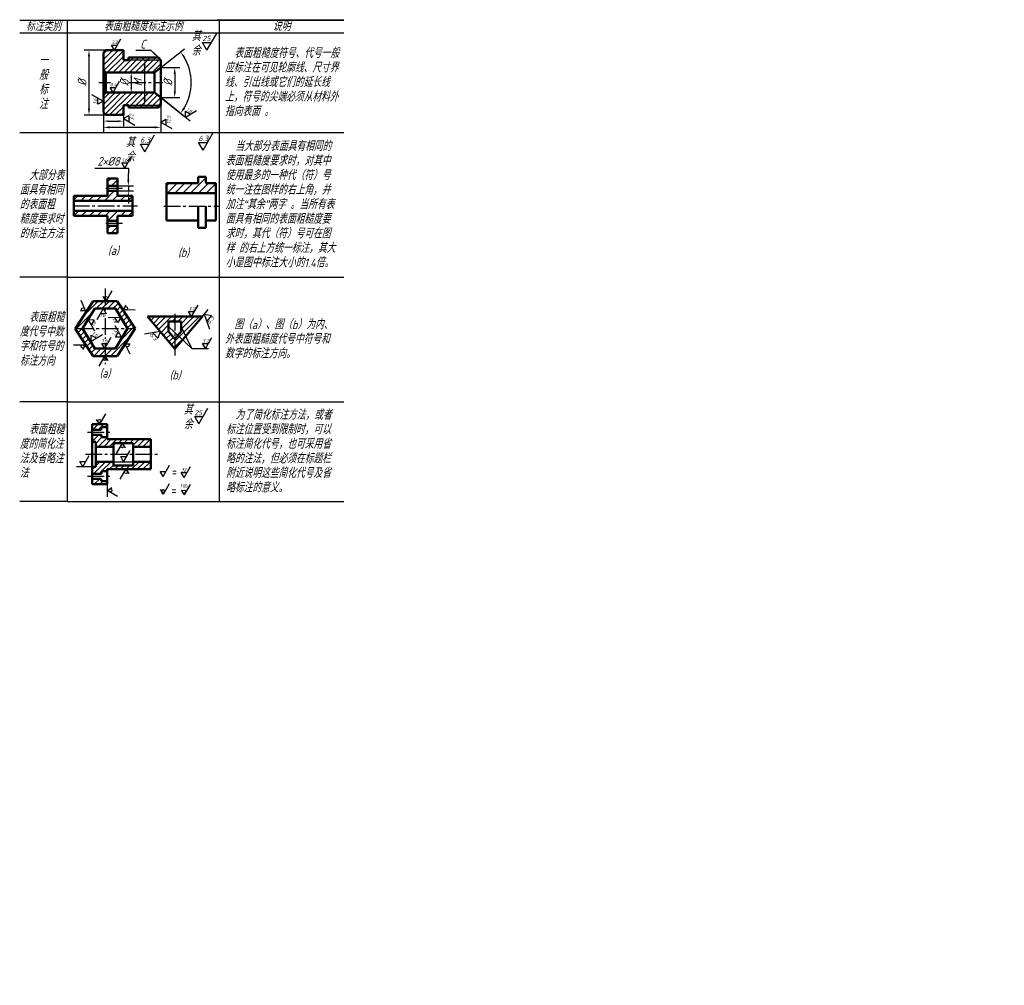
# Model space of a CAD drawing. Header units: millimetres. Extents: x 93 to 488, y -162 to 226.
import ezdxf
from ezdxf.enums import TextEntityAlignment as Align

# ---------------------------------------------------------------- set-up
doc = ezdxf.new("R2010")
doc.units = ezdxf.units.MM
doc.header["$LTSCALE"] = 0.7
doc.linetypes.add('CENTER2', pattern=[28.575, 19.05, -3.175, 3.175, -3.175])
for name, color, linetype in [('剖面线层', 7, 'Continuous'), ('尺寸层', 221, 'Continuous'), ('细实线层', 7, 'Continuous')]:
    doc.layers.add(name, color=color, linetype=linetype)
for name, color, linetype, lineweight in [('文字层', 227, 'Continuous', 20), ('点画线层', 3, 'CENTER2', 25), ('粗实线层', 1, 'Continuous', 50)]:
    doc.layers.add(name, color=color, linetype=linetype, lineweight=lineweight)
doc.styles.add('工程字体（斜）', font='gbeitc.shx', dxfattribs={"bigfont": 'gbcbig.shx'})
doc.styles.add('工程字体（直）', font='gbenor.shx', dxfattribs={"bigfont": 'gbcbig.shx'})
doc.styles.add('工程斜体', font='gbeitc.shx', dxfattribs={"bigfont": 'gbcbig.shx'})
doc.dimstyles.new('直径加引线', dxfattribs={"dimtxt": 3.5, "dimasz": 2.5, "dimexe": 2, "dimexo": 0, "dimgap": 1, "dimtad": 1, "dimtoh": 1, "dimdsep": 46, "dimtxsty": '工程字体（斜）', "dimcen": 0, "dimadec": 0, "dimazin": 0, "dimtfac": 1, "dimtmove": 1, "dimatfit": 3, "dimfxl": 0, "dimarcsym": 0})
doc.dimstyles.new('线性直径', dxfattribs={"dimtxt": 3.5, "dimasz": 2.5, "dimexe": 2, "dimexo": 0, "dimgap": 1, "dimtad": 1, "dimtxsty": '工程斜体', "dimcen": 0, "dimadec": 0, "dimazin": 0, "dimtfac": 1, "dimtmove": 0, "dimatfit": 3, "dimfxl": 0, "dimarcsym": 0})
pattern_1 = [(45, (-115.158, -152.0834), (-1.122532, 1.122532), [])]

# ---------------------------------------------------------------- blocks, each defined once
blk = doc.blocks.new('*D14')
at = {"layer": 'Defpoints', "color": 0, "ltscale": 0.5}
for p in [(128.03, 213.33), (121.22, 187.33), (128.03, 187.33)]:
    blk.add_point(p, dxfattribs=at)
at = {"layer": '尺寸层', "color": 0, "lineweight": -2, "ltscale": 0.5}
for p, q in [((128.03, 213.33), (119.22, 213.33)), ((121.22, 210.83), (121.22, 189.83)), ((128.03, 187.33), (119.22, 187.33))]:
    blk.add_line(p, q, dxfattribs=at)
at = {"layer": '尺寸层', "color": 0, "ltscale": 0.5}
for points in [[(120.8, 210.83), (121.63, 210.83), (121.22, 213.33)], [(120.8, 189.83), (121.63, 189.83), (121.22, 187.33)]]:
    blk.add_solid(points, dxfattribs=at)
at = {"layer": '尺寸层', "color": 0, "ltscale": 0.5, "insert": (118.47, 200.33), "char_height": 3.5, "attachment_point": 5, "rotation": 90, "style": '工程斜体'}
blk.add_mtext('%%C', dxfattribs=at)
blk = doc.blocks.new('*D15')
at = {"layer": 'Defpoints', "color": 0, "ltscale": 0.5}
for p in [(143.53, 209.33), (143.53, 191.33), (143.53, 191.33)]:
    blk.add_point(p, dxfattribs=at)
at = {"layer": '尺寸层', "color": 0, "lineweight": -2, "ltscale": 0.5}
for p, q in [((143.53, 209.33), (145.53, 209.33)), ((143.53, 206.83), (143.53, 193.83)), ((143.53, 191.33), (141.53, 191.33))]:
    blk.add_line(p, q, dxfattribs=at)
at = {"layer": '尺寸层', "color": 0, "ltscale": 0.5}
for points in [[(143.11, 206.83), (143.95, 206.83), (143.53, 209.33)], [(143.11, 193.83), (143.95, 193.83), (143.53, 191.33)]]:
    blk.add_solid(points, dxfattribs=at)
at = {"layer": '尺寸层', "color": 0, "ltscale": 0.5, "insert": (140.78, 200.33), "char_height": 3.5, "attachment_point": 5, "rotation": 90, "style": '工程斜体'}
blk.add_mtext('M', dxfattribs=at)
blk = doc.blocks.new('*D16')
at = {"layer": 'Defpoints', "color": 0, "ltscale": 0.5}
for p in [(134.47, 204.33), (134.47, 196.33), (138.15, 196.33)]:
    blk.add_point(p, dxfattribs=at)
at = {"layer": '尺寸层', "color": 0, "lineweight": -2, "ltscale": 0.5}
for p, q in [((134.47, 204.33), (140.15, 204.33)), ((138.15, 202.33), (138.15, 198.33)), ((134.47, 196.33), (140.15, 196.33))]:
    blk.add_line(p, q, dxfattribs=at)
at = {"layer": '尺寸层', "color": 0, "ltscale": 0.5}
for points in [[(137.82, 202.33), (138.48, 202.33), (138.15, 204.33)], [(137.82, 198.33), (138.48, 198.33), (138.15, 196.33)]]:
    blk.add_solid(points, dxfattribs=at)
at = {"layer": '尺寸层', "color": 0, "ltscale": 0.5, "insert": (135.4, 200.33), "char_height": 3.5, "attachment_point": 5, "rotation": 90, "style": '工程斜体'}
blk.add_mtext('%%c', dxfattribs=at)
blk = doc.blocks.new('*D17')
at = {"layer": 'Defpoints', "color": 0, "ltscale": 0.5}
for p in [(150.03, 206.33), (147.53, 204.33), (161.72, 204.73), (147.53, 196.33), (150.03, 194.33)]:
    blk.add_point(p, dxfattribs=at)
at = {"layer": '尺寸层', "color": 0, "lineweight": -2, "ltscale": 0.5}
for p, q in [((150.03, 206.33), (159.47, 213.88)), ((150.03, 194.33), (159.47, 186.78))]:
    blk.add_line(p, q, dxfattribs=at)
blk.add_arc((142.53, 200.33), 19.69, 328.6197, 31.3803, dxfattribs=at)
at = {"layer": '尺寸层', "color": 0, "ltscale": 0.5}
for points in [[(159, 210.35), (159.68, 210.83), (157.9, 212.64)], [(159.68, 189.84), (159, 190.32), (157.9, 188.03)]]:
    blk.add_solid(points, dxfattribs=at)
blk = doc.blocks.new('*D18')
at = {"layer": 'Defpoints', "color": 0, "ltscale": 0.5}
for p in [(150.03, 206.33), (150.03, 194.33), (155.6, 194.33)]:
    blk.add_point(p, dxfattribs=at)
at = {"layer": '尺寸层', "color": 0, "lineweight": -2, "ltscale": 0.5}
for p, q in [((150.03, 206.33), (157.6, 206.33)), ((155.6, 203.83), (155.6, 196.83)), ((150.03, 194.33), (157.6, 194.33))]:
    blk.add_line(p, q, dxfattribs=at)
at = {"layer": '尺寸层', "color": 0, "ltscale": 0.5}
for points in [[(155.18, 203.83), (156.01, 203.83), (155.6, 206.33)], [(155.18, 196.83), (156.01, 196.83), (155.6, 194.33)]]:
    blk.add_solid(points, dxfattribs=at)
at = {"layer": '尺寸层', "color": 0, "ltscale": 0.5, "insert": (152.85, 200.33), "char_height": 3.5, "attachment_point": 5, "rotation": 90, "style": '工程斜体'}
blk.add_mtext('%%c ', dxfattribs=at)
blk = doc.blocks.new('*D19')
at = {"layer": 'Defpoints', "color": 0, "ltscale": 0.5}
for p in [(127.03, 188.33), (135.03, 188.33), (135.03, 184.87)]:
    blk.add_point(p, dxfattribs=at)
at = {"layer": '尺寸层', "color": 0, "lineweight": -2, "ltscale": 0.5}
for p, q in [((127.03, 188.33), (127.03, 182.87)), ((135.03, 188.33), (135.03, 182.87)), ((129.03, 184.87), (133.03, 184.87))]:
    blk.add_line(p, q, dxfattribs=at)
at = {"layer": '尺寸层', "color": 0, "ltscale": 0.5}
for points in [[(129.03, 185.2), (129.03, 184.54), (127.03, 184.87)], [(133.03, 185.2), (133.03, 184.54), (135.03, 184.87)]]:
    blk.add_solid(points, dxfattribs=at)
blk = doc.blocks.new('粗糙度符号1')
at = {"layer": '细实线层', "ltscale": 0.5}
for p, q in [((0, 0), (6.38, 11.05)), ((0, 0), (-2.92, 5.05)), ((-2.92, 5.05), (2.92, 5.05))]:
    blk.add_line(p, q, dxfattribs=at)
at = {"layer": '细实线层', "ltscale": 0.5, "style": '工程字体（斜）'}
blk.add_attdef('CCD', (-3, 6), '', height=3.5, dxfattribs=at)
blk = doc.blocks.new('*D20')
at = {"layer": 'Defpoints', "color": 0, "ltscale": 0.5}
for p in [(127.03, 191.33), (150.03, 191.33), (127.03, 182.37)]:
    blk.add_point(p, dxfattribs=at)
at = {"layer": '尺寸层', "color": 0, "lineweight": -2, "ltscale": 0.5}
for p, q in [((127.03, 191.33), (127.03, 180.37)), ((150.03, 191.33), (150.03, 180.37)), ((147.53, 182.37), (129.53, 182.37))]:
    blk.add_line(p, q, dxfattribs=at)
at = {"layer": '尺寸层', "color": 0, "ltscale": 0.5}
for points in [[(129.53, 182.79), (129.53, 181.95), (127.03, 182.37)], [(147.53, 182.79), (147.53, 181.95), (150.03, 182.37)]]:
    blk.add_solid(points, dxfattribs=at)
blk = doc.blocks.new('*D21')
at = {"layer": 'Defpoints', "color": 0, "ltscale": 0.5}
for p in [(132.68, 158.88), (132.68, 156.88), (137, 156.88)]:
    blk.add_point(p, dxfattribs=at)
at = {"layer": '尺寸层', "color": 0, "lineweight": -2, "ltscale": 0.5}
for p, q in [((137, 161.38), (137, 163.88)), ((132.68, 158.88), (139, 158.88)), ((137, 158.88), (137, 156.88)), ((132.68, 156.88), (139, 156.88)), ((137, 154.38), (137, 151.88))]:
    blk.add_line(p, q, dxfattribs=at)
at = {"layer": '尺寸层', "color": 0, "ltscale": 0.5}
for points in [[(136.58, 161.38), (137.41, 161.38), (137, 158.88)], [(136.58, 154.38), (137.41, 154.38), (137, 156.88)]]:
    blk.add_solid(points, dxfattribs=at)
blk = doc.blocks.new('*D26')
at = {"layer": 'Defpoints', "color": 0, "ltscale": 0.5}
for p in [(132.68, 158.88), (132.68, 156.88), (137, 156.88)]:
    blk.add_point(p, dxfattribs=at)
at = {"layer": '尺寸层', "color": 0, "lineweight": -2, "ltscale": 0.5}
for p, q in [((123.6, 166.04), (137, 166.04)), ((137, 166.04), (137, 163.88)), ((137, 161.38), (137, 163.88)), ((132.68, 158.88), (139, 158.88)), ((137, 158.88), (137, 156.88)), ((132.68, 156.88), (139, 156.88)), ((137, 154.38), (137, 151.88))]:
    blk.add_line(p, q, dxfattribs=at)
at = {"layer": '尺寸层', "color": 0, "ltscale": 0.5}
for points in [[(136.58, 161.38), (137.41, 161.38), (137, 158.88)], [(136.58, 154.38), (137.41, 154.38), (137, 156.88)]]:
    blk.add_solid(points, dxfattribs=at)
at = {"layer": '尺寸层', "color": 0, "ltscale": 0.5, "insert": (129.05, 168.79), "char_height": 3.5, "attachment_point": 5, "style": '工程字体（斜）'}
blk.add_mtext('2×%%c8', dxfattribs=at)
blk = doc.blocks.new('粗糙度符号2')
at = {"layer": '细实线层', "ltscale": 0.5}
for p, q in [((0, 0), (-6.38, -11.05)), ((0, 0), (2.92, -5.05)), ((2.92, -5.05), (-2.92, -5.05))]:
    blk.add_line(p, q, dxfattribs=at)
at = {"layer": '细实线层', "ltscale": 0.5, "style": '工程字体（斜）'}
blk.add_attdef('CCD', (-3.52, -8.38), '', height=3.5, dxfattribs=at)
blk = doc.blocks.new('df')
at = {"layer": '剖面线层', "ltscale": 0.5}
h = blk.add_hatch(dxfattribs=at)
h.set_pattern_fill('ANSI31', scale=0.5, style=0)
h.set_pattern_definition([(45, (-115.158, -165.0834), (-1.122532, 1.122532), [])])
h.paths.add_polyline_path([(11.871, 30.251), (11.871, 23.251), (12.871, 22.251), (19.871, 22.251), (19.871, 26.251), (21.871, 26.251), (34.871, 26.251), (34.871, 29.251), (32.371, 31.251), (12.871, 31.251)])
h.paths.add_polyline_path([(34.871, 26.251), (21.871, 26.251), (21.871, 25.251), (33.871, 25.251)])
h.paths.add_polyline_path([(12.871, 39.251), (32.371, 39.251), (34.871, 41.251), (34.871, 44.251), (21.871, 44.251), (19.871, 44.251), (19.871, 48.251), (12.871, 48.251), (11.871, 47.251), (11.871, 40.251)])
h.paths.add_polyline_path([(21.871, 44.251), (34.871, 44.251), (33.871, 45.251), (21.871, 45.251)], flags=17)
h = blk.add_hatch(dxfattribs=at)
h.set_pattern_fill('ANSI31', scale=0.5, style=0)
h.set_pattern_definition(pattern_1)
h.paths.add_polyline_path([(7.724, -52.417), (17.316, -52.417), (24.52, -63.417), (17.316, -74.417), (7.724, -74.417), (0.52, -63.506)])
h.paths.add_polyline_path([(16.643, -55.417), (21.52, -63.417), (16.643, -71.417), (8.397, -71.417), (3.52, -63.417), (8.397, -55.417)], flags=16)
h = blk.add_hatch(dxfattribs=at)
h.set_pattern_fill('ANSI31', scale=0.5, style=0)
h.set_pattern_definition([(45, (-115.158, -147.2404), (-1.122532, 1.122532), [])])
h.paths.add_polyline_path([(29.502, -58.574), (40.502, -71.574), (40.502, -67.574), (38.002, -64.574), (38.002, -60.574), (40.502, -60.574), (40.502, -58.574)])
h.paths.add_polyline_path([(40.502, -58.574), (40.502, -60.574), (43.002, -60.574), (43.002, -62.574), (44.85, -66.435), (51.502, -58.574)])
h.paths.add_polyline_path([(41.708, -66.126), (43.587, -67.927), (44.85, -66.435), (43.002, -62.574), (43.002, -64.574)])
h.paths.add_polyline_path([(43.587, -67.927), (41.708, -66.126), (40.502, -67.574), (40.502, -71.574)])
h = blk.add_hatch(dxfattribs=at)
h.set_pattern_fill('ANSI31', scale=0.5, style=0)
h.set_pattern_definition(pattern_1)
h.paths.add_polyline_path([(10.958, -104.005), (10.958, -103.005), (13.33, -103.005), (13.33, -101.805), (7.33, -101.805), (7.33, -104.005)])
h.paths.add_polyline_path([(15.83, -110.805), (15.83, -109.305), (23.83, -109.305), (23.83, -110.805), (30.83, -110.805), (30.83, -107.805), (13.33, -107.805), (13.33, -107.005), (11.08, -107.005), (11.08, -106.005), (7.33, -106.005), (7.33, -108.805), (8.83, -108.805), (8.83, -110.805)])
h.paths.add_polyline_path([(8.83, -116.805), (8.83, -118.805), (7.33, -118.805), (7.33, -121.605), (11.08, -121.605), (11.08, -120.605), (13.33, -120.605), (13.33, -119.805), (20.812, -119.805), (20.912, -119.632), (21.012, -119.805), (30.83, -119.805), (30.83, -116.805), (23.83, -116.805), (23.83, -118.305), (15.83, -118.305), (15.83, -116.805)])
h.paths.add_polyline_path([(7.33, -123.605), (7.33, -125.805), (13.33, -125.805), (13.33, -124.605), (10.958, -124.605), (10.958, -123.605)])
at = {"layer": '尺寸层', "ltscale": 0.5}
h = blk.add_hatch(dxfattribs=at)
h.set_pattern_fill('ANSI31', scale=0.7, style=0)
h.set_pattern_definition([(45, (-115.158, -165.0834), (-1.571545, 1.571545), [])])
h.paths.add_polyline_path([(17.526, -3.199), (13.526, -3.199), (13.526, -6.199), (17.526, -6.199)])
h.paths.add_polyline_path([(17.526, -8.199), (13.526, -8.199), (13.526, -10.199), (0, -10.199), (0, -12.199), (23.526, -12.199), (23.526, -10.199), (17.526, -10.199)])
h.paths.add_polyline_path([(23.526, -16.199), (0, -16.199), (0, -18.199), (13.526, -18.199), (13.526, -20.199), (17.526, -20.199), (17.526, -18.199), (23.526, -18.199)])
h.paths.add_polyline_path([(17.526, -22.199), (13.526, -22.199), (13.526, -25.199), (17.526, -25.199)])
h.paths.add_polyline_path([(56.855, -5.062), (52.855, -5.062), (52.877, -2.517), (49.855, -2.517), (49.855, -5.062), (37.075, -5.062), (37.075, -9.062), (56.855, -9.062)])
at = {"layer": '尺寸层', "color": 7, "ltscale": 0.5}
for p, q in [((46.682, 19.803), (34.871, 29.251)), ((51.502, -58.574), (53.888, -55.754)), ((38.002, -62.574), (47.241, -71.429)), ((47.241, -71.429), (43.002, -62.574)), ((47.241, -71.429), (53.955, -71.429)), ((12.634, -97.601), (10.231, -101.763)), ((10.231, -101.763), (9.134, -99.861)), ((17.037, -113.475), (19.439, -109.314)), ((19.439, -109.314), (20.537, -111.216)), ((7.33, -118.805), (1.105, -118.805)), ((18.509, -123.794), (20.912, -119.632)), ((20.912, -119.632), (22.01, -121.534)), ((13.33, -125.805), (13.33, -130.861)), ((38.2, -125.733), (35.798, -129.894)), ((46.592, -125.949), (44.19, -130.11)), ((13.361, -128.291), (15.263, -127.193)), ((17.522, -130.693), (13.361, -128.291)), ((35.798, -129.894), (34.7, -127.993)), ((44.19, -130.11), (43.092, -128.209))]:
    blk.add_line(p, q, dxfattribs=at)
for centre in [(10.231, -100.495), (19.439, -110.582), (20.912, -120.9), (14.629, -128.291), (35.798, -128.627), (44.19, -128.843)]:
    blk.add_circle(centre, 0.634, dxfattribs=at)
at = {"layer": '点画线层', "color": 7, "ltscale": 0.5}
for p, q in [((9.959, 35.251), (14.619, 35.251)), ((22.115, 35.251), (35.646, 35.251)), ((19.432, -7.199), (12.009, -7.199)), ((-0.426, -14.199), (25.458, -14.199)), ((36.042, -14.351), (58.283, -14.351)), ((19.432, -21.199), (12.602, -21.199)), ((12.52, -47.299), (12.52, -57.688)), ((40.502, -57.487), (40.502, -74.581)), ((12.52, -59.244), (12.52, -67.522)), ((1.209, -63.417), (24.758, -63.417)), ((12.52, -69.355), (12.52, -77.683)), ((5.503, -105.005), (15.154, -105.005)), ((4.655, -113.805), (34.435, -113.805)), ((5.503, -122.605), (15.154, -122.605))]:
    blk.add_line(p, q, dxfattribs=at)
at = {"layer": '粗实线层', "color": 7, "ltscale": 0.5}
for p, q in [((12.871, 48.251), (11.871, 47.251)), ((19.871, 48.251), (12.871, 48.251)), ((19.871, 44.251), (19.871, 48.251)), ((11.871, 47.251), (11.871, 35.251)), ((21.871, 44.251), (19.871, 44.251)), ((33.871, 45.251), (21.871, 45.251)), ((21.871, 45.251), (21.871, 44.251)), ((33.871, 45.251), (34.871, 44.251)), ((34.871, 41.251), (34.871, 44.251)), ((11.871, 35.251), (11.871, 40.251)), ((11.871, 40.251), (12.871, 39.251)), ((32.371, 39.251), (34.871, 41.251)), ((34.871, 35.251), (34.871, 41.251)), ((12.871, 35.251), (12.871, 39.251)), ((32.371, 39.251), (12.871, 39.251)), ((32.371, 35.251), (32.371, 39.251)), ((11.871, 23.251), (11.871, 35.251)), ((11.871, 35.251), (11.871, 30.251)), ((12.871, 35.251), (12.871, 31.251)), ((32.371, 35.251), (32.371, 31.251)), ((34.871, 35.251), (34.871, 29.251)), ((11.871, 30.251), (12.871, 31.251)), ((32.371, 31.251), (12.871, 31.251)), ((32.371, 31.251), (34.871, 29.251)), ((34.871, 29.251), (34.871, 26.251)), ((21.871, 26.251), (19.871, 26.251)), ((19.871, 26.251), (19.871, 22.251)), ((21.871, 25.251), (21.871, 26.251)), ((33.871, 25.251), (21.871, 25.251)), ((33.871, 25.251), (34.871, 26.251)), ((12.871, 22.251), (11.871, 23.251)), ((19.871, 22.251), (12.871, 22.251)), ((17.526, -3.199), (13.526, -3.199)), ((13.526, -3.199), (13.526, -10.199)), ((17.526, -10.199), (17.526, -3.199)), ((49.855, -5.062), (49.855, -2.517)), ((49.855, -2.517), (52.877, -2.517)), ((52.877, -2.517), (52.855, -5.062)), ((13.526, -6.199), (17.526, -6.199)), ((37.075, -5.062), (49.855, -5.062)), ((37.075, -20.062), (37.075, -5.062)), ((52.855, -5.062), (56.855, -5.062)), ((56.855, -20.062), (56.855, -5.062)), ((13.526, -10.199), (0, -10.199)), ((0, -10.199), (0, -14.199)), ((13.526, -8.199), (17.526, -8.199)), ((23.526, -10.199), (17.526, -10.199)), ((23.526, -14.199), (23.526, -10.199)), ((37.075, -9.062), (56.855, -9.062)), ((0, -12.199), (23.526, -12.199)), ((0, -18.199), (0, -14.199)), ((23.526, -14.199), (23.526, -18.199)), ((49.855, -23.037), (49.855, -14.351)), ((52.855, -23.037), (52.855, -14.351)), ((0, -16.199), (23.526, -16.199)), ((13.526, -18.199), (0, -18.199)), ((13.526, -25.199), (13.526, -18.199)), ((23.526, -18.199), (17.526, -18.199)), ((17.526, -18.199), (17.526, -25.199)), ((13.526, -20.199), (17.526, -20.199)), ((13.526, -22.199), (17.526, -22.199)), ((37.075, -20.062), (49.855, -20.062)), ((49.855, -23.037), (52.855, -23.037)), ((52.855, -20.062), (56.855, -20.062)), ((17.526, -25.199), (13.526, -25.199)), ((0.52, -63.506), (7.724, -52.417)), ((7.724, -52.417), (17.316, -52.417)), ((17.316, -52.417), (24.52, -63.417)), ((3.52, -63.417), (8.397, -55.417)), ((8.397, -55.417), (16.643, -55.417)), ((16.643, -55.417), (21.52, -63.417)), ((40.502, -58.574), (29.502, -58.574)), ((29.502, -58.574), (40.502, -71.574)), ((40.502, -58.574), (51.502, -58.574)), ((40.502, -71.574), (51.502, -58.574)), ((40.502, -60.574), (38.002, -60.574)), ((38.002, -60.574), (38.002, -64.574)), ((40.502, -60.574), (43.002, -60.574)), ((43.002, -60.574), (43.002, -64.574)), ((7.724, -74.417), (0.52, -63.506)), ((8.397, -71.417), (3.52, -63.417)), ((21.52, -63.417), (16.643, -71.417)), ((24.52, -63.417), (17.316, -74.417)), ((40.502, -67.574), (38.002, -64.574)), ((40.502, -67.574), (43.002, -64.574)), ((17.316, -74.417), (7.724, -74.417)), ((16.643, -71.417), (8.397, -71.417)), ((7.33, -113.805), (7.33, -101.805)), ((7.33, -101.805), (13.33, -101.805)), ((13.33, -101.805), (13.33, -107.805)), ((7.33, -104.005), (10.958, -104.005)), ((7.33, -106.005), (11.08, -106.005)), ((13.33, -103.005), (10.958, -103.005)), ((10.958, -103.005), (10.958, -104.005)), ((11.08, -107.005), (11.08, -106.005)), ((7.33, -108.805), (8.83, -108.805)), ((8.83, -108.805), (8.83, -113.805)), ((13.33, -107.005), (11.08, -107.005)), ((13.33, -107.805), (30.83, -107.805)), ((23.83, -109.305), (15.83, -109.305)), ((15.83, -109.305), (15.83, -110.805)), ((23.83, -110.805), (23.83, -109.305)), ((30.83, -107.805), (30.83, -110.805)), ((7.33, -113.805), (7.33, -125.805)), ((15.83, -110.805), (8.83, -110.805)), ((8.83, -118.805), (8.83, -113.805)), ((15.83, -110.805), (15.83, -113.805)), ((15.83, -116.805), (15.83, -113.805)), ((30.83, -110.805), (23.83, -110.805)), ((23.83, -110.805), (23.83, -113.805)), ((23.83, -116.805), (23.83, -113.805)), ((30.83, -113.805), (30.83, -110.805)), ((30.83, -113.805), (30.83, -116.805)), ((15.83, -116.805), (8.83, -116.805)), ((15.83, -118.305), (15.83, -116.805)), ((23.83, -118.305), (15.83, -118.305)), ((30.83, -116.805), (23.83, -116.805)), ((23.83, -116.805), (23.83, -118.305)), ((30.83, -119.805), (30.83, -116.805)), ((7.33, -118.805), (8.83, -118.805)), ((7.33, -121.605), (11.08, -121.605)), ((13.33, -120.605), (11.08, -120.605)), ((11.08, -120.605), (11.08, -121.605)), ((13.33, -125.805), (13.33, -119.805)), ((13.33, -119.805), (30.83, -119.805)), ((7.33, -123.605), (10.958, -123.605)), ((7.33, -125.805), (13.33, -125.805)), ((10.958, -124.605), (10.958, -123.605)), ((13.33, -124.605), (10.958, -124.605))]:
    blk.add_line(p, q, dxfattribs=at)
at = {"layer": '细实线层', "color": 7, "ltscale": 0.5}
for p, q in [((-21.717, 60.251), (108.283, 60.251)), ((-2.717, 60.251), (-2.717, -42.749)), ((-2.717, 60.251), (-2.717, 52.251)), ((108.283, 60.251), (57.283, 60.251)), ((108.283, 60.251), (58.283, 60.251)), ((58.283, 60.251), (58.283, -42.749)), ((-21.717, 55.251), (108.283, 55.251)), ((34.871, 44.251), (21.871, 44.251)), ((21.871, 26.251), (34.871, 26.251)), ((-21.717, 15.251), (108.283, 15.251)), ((-2.717, -42.749), (-21.717, -42.749)), ((-2.717, -42.749), (108.283, -42.749)), ((-2.717, -42.749), (108.283, -42.749)), ((-2.717, -42.749), (-2.717, -132.749)), ((58.283, -42.749), (58.283, -132.749)), ((-2.717, -92.749), (-21.717, -92.749)), ((-2.717, -92.749), (108.283, -92.749)), ((15.83, -116.805), (23.83, -116.805)), ((-2.717, -132.749), (-21.717, -132.749)), ((-2.717, -132.749), (108.283, -132.749))]:
    blk.add_line(p, q, dxfattribs=at)
at = {"layer": '细实线层', "ltscale": 0.5}
for p, q in [((12.857, -52.417), (11.76, -50.515)), ((15.26, -48.256), (12.857, -52.417)), ((2.76, -52.078), (4.717, -56.466)), ((19.813, -55.944), (20.936, -54.057)), ((4.717, -56.466), (2.533, -56.238)), ((24.618, -56.008), (19.813, -55.944)), ((-0.194, -69.965), (4.611, -69.965)), ((4.611, -69.965), (3.513, -71.866)), ((22.577, -73.706), (20.412, -69.416)), ((20.412, -69.416), (22.605, -69.54)), ((10.158, -78.513), (12.561, -74.351)), ((12.561, -74.351), (13.659, -76.253))]:
    blk.add_line(p, q, dxfattribs=at)
for centre in [(12.857, -51.149), (3.691, -55.722), (20.919, -55.324), (3.513, -70.599), (21.473, -70.111), (12.561, -75.619)]:
    blk.add_circle(centre, 0.634, dxfattribs=at)
at = {"layer": '尺寸层', "color": 7, "ltscale": 0.5}
for name, p, xscale, yscale, zscale, values in [('粗糙度符号1', (16.245, 48.251), 0.4084913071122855, 0.4084913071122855, 0.4084913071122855, {'CCD': '3.2'}), ('粗糙度符号1', (53.337, 48.198), 0.6127369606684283, 0.6127369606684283, 0.6127369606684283, {'CCD': '25'}), ('粗糙度符号1', (15.746, 31.251), 0.4084913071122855, 0.4084913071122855, 0.4084913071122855, {'CCD': '0.4'}), ('粗糙度符号1', (28.445, 7.474), 0.6127369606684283, 0.6127369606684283, 0.6127369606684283, {'CCD': '6.3'}), ('粗糙度符号1', (51.772, 8.135), 0.6127369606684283, 0.6127369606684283, 0.6127369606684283, {'CCD': '6.3'}), ('粗糙度符号1', (20.413, 0.989), 0.4084913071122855, 0.4084913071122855, 0.4084913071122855, {'CCD': '1.6'}), ('粗糙度符号1', (47.193, -58.574), 0.4084913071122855, 0.4084913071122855, 0.4084913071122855, {'CCD': '3.2'}), ('粗糙度符号2', (11.737, -55.417), 0.4000000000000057, 0.4000000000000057, 0.4, {'CCD': '1.6'}), ('粗糙度符号1', (12.367, -71.417), 0.4084913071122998, 0.4084913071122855, 0.4084913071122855, {'CCD': '1.6'}), ('粗糙度符号1', (52.753, -71.463), 0.4084913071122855, 0.4084913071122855, 0.4084913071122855, {'CCD': '3.2'}), ('粗糙度符号1', (50.108, -101.597), 0.5718878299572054, 0.5718878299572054, 0.5718878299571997, {'CCD': '25'}), ('粗糙度符号1', (44.174, -123.197), 0.4084913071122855, 0.4084913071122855, 0.4084913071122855, {'CCD': '32'})]:
    blk.add_blockref(name, p, dxfattribs=dict(at, xscale=xscale, yscale=yscale, zscale=zscale)).add_auto_attribs(values)
for name, p, xscale, yscale, zscale, rotation, values in [('粗糙度符号1', (11.733, 27.759), 0.4084913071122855, 0.4084913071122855, 0.4084913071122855, 90, {'CCD': '1.6'}), ('粗糙度符号1', (44.699, 21.389), 0.4084913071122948, 0.4084913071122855, 0.4084913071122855, 330.0000000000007, {'CCD': '1.6'}), ('粗糙度符号2', (5.764, -59.821), 0.399999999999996, 0.4000000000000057, 0.4, 58.63302222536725, {'CCD': '1.6'}), ('粗糙度符号2', (18.793, -58.944), 0.4000000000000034, 0.4000000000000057, 0.4, 301.3669777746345, {'CCD': '1.6'}), ('粗糙度符号2', (52.257, -57.682), 0.4999999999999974, 0.5, 0.5, 49.76364169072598, {'CCD': '6.3'}), ('粗糙度符号1', (19.137, -66.824), 0.4084913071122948, 0.4084913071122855, 0.4084913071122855, 60.00000000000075, {'CCD': '1.6'}), ('粗糙度符号2', (34.579, -64.574), 0.4999999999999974, 0.5, 0.5, 310.236358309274, {'CCD': '6.3'}), ('粗糙度符号1', (6.947, -68.417), 0.408491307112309, 0.4084913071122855, 0.4084913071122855, 329.9999999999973, {'CCD': '1.6'})]:
    blk.add_blockref(name, p, dxfattribs=dict(at, xscale=xscale, yscale=yscale, zscale=zscale, rotation=rotation)).add_auto_attribs(values)
ref = blk.add_blockref('粗糙度符号1', (19.944, 20.844), dxfattribs=dict(at, xscale=0.4084913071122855, yscale=0.4084913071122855, zscale=0.4084913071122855, rotation=270))
ref.add_attrib('CCD', '3.2', dxfattribs={"layer": '细实线层', "ltscale": 0.5, "height": 1.4297, "rotation": 90, "style": '工程字体（斜）'}).set_placement((22.395, 20.074), align=Align.TOP_LEFT)
ref = blk.add_blockref('粗糙度符号1', (34.817, 19.397), dxfattribs=dict(at, xscale=0.4084913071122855, yscale=0.4084913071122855, zscale=0.4084913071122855, rotation=270))
ref.add_attrib('CCD', '12.5', dxfattribs={"layer": '细实线层', "ltscale": 0.5, "height": 1.4297, "rotation": 90, "style": '工程字体（斜）'}).set_placement((37.268, 18.626), align=Align.TOP_LEFT)
at = {"layer": '尺寸层', "color": 7, "ltscale": 0.5, "xscale": 0.4084913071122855, "yscale": 0.4084913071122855, "zscale": 0.4084913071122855}
for p in [(3.558, -118.805), (19.957, -116.824), (35.742, -122.765)]:
    blk.add_blockref('粗糙度符号1', p, dxfattribs=at)
at = {"layer": '尺寸层', "color": 7, "ltscale": 0.5, "style": '工程字体（直）'}
blk.add_text('100', height=1.4, dxfattribs=at).set_placement((42.816, -127.239))
at = {"layer": '尺寸层', "color": 7, "ltscale": 0.5, "char_height": 3.5, "attachment_point": 5}
for s, insert, width, style in [('C', (27.677, 50.658), 3.59153, '工程斜体'), ('=', (40.332, -120.772), 2.77708, '工程字体（直）'), ('=', (40.116, -128.224), 2.77708, '工程字体（直）')]:
    blk.add_mtext(s, dxfattribs=dict(at, insert=insert, width=width, style=style))
at = {"layer": '文字层', "color": 7, "ltscale": 0.5, "char_height": 3.5, "style": '工程斜体'}
for s, insert, width, attachment_point in [('标注类别', (-12.217, 57.751), 19, 5), ('表面粗糙度标注示例', (27.783, 57.751), 61, 5), ('说明', (83.283, 57.751), 50, 5), ('其余 ', (49.016, 50.805), 5.75395, 5), ('一\\P般\\P标\\P注', (-12.217, 35.251), 19, 5), ('  表面粗糙度符号、代号一般应标注在可见轮廓线、尺寸界线、引出线或它们的延长线上，符号的尖端必须从材料外指向表面 。                                       ', (60.514, 35.251), 47.1669, 4), ('其余', (20.868, 12.9), 5.93772, 1), ('  当大部分表面具有相同的表面粗糙度要求时，对其中使用最多的一种代（符）号 统一注在图样的右上角，并加注“其余”两字 。当所有表面具有相同的表面粗糙度要求时，其代（符）号可在图样 的右上方统一标注，其大小是图中标注大小的1.4倍。', (60.831, -13.749), 44.19696, 4), ('  大部分表面具有相同的表面粗 糙度要求时的标注方法', (-21.717, -13.749), 19, 4), ('(a)', (15.845, -32.287), 10.76104, 5), ('(b)', (43.989, -33.045), 10.76104, 5), ('  表面粗糙度代号中数字和符号的标注方向', (-21.717, -67.749), 19, 4), ('  图（a）、图（b）为内、外表面粗糙度代号中符号和数字的标注方向。', (60.531, -67.749), 43.23098, 4), ('(a)', (12.451, -81.466), 10.76104, 5), ('(b)', (40.595, -82.224), 10.76104, 5), ('其余', (45.815, -99.054), 5.37795, 5), ('  表面粗糙度的简化注法及省略注法', (-21.717, -112.749), 19, 4), ('  为了简化标注方法，或者标注位置受到限制时，可以标注简化代号，也可采用省略的注法，但必须在标题栏附近说明这些简化代号及省略标注的意义。', (60.977, -112.749), 43.77478, 4)]:
    blk.add_mtext(s, dxfattribs=dict(at, insert=insert, width=width, attachment_point=attachment_point))
at = {"layer": '尺寸层', "color": 7, "ltscale": 0.5}
for base, p1, p2, text, override, picture, middle in [((6.057, 22.251), (12.871, 48.251), (12.871, 22.251), '%%C', {"dimpost": '%%c<>'}, '*D14', (6.057, 35.251)), ((22.991, 31.251), (19.308, 39.251), (19.308, 31.251), '%%c', {"dimasz": 2, "dimpost": '%%c<>'}, '*D16', (22.991, 35.251))]:
    dim = blk.add_linear_dim(base=base, p1=p1, p2=p2, angle=270, text=text, dimstyle='线性直径', override=override, dxfattribs=at)
    dim.commit()
    dim.dimension.update_dxf_attribs({"geometry": picture, "text_midpoint": middle, "dimtype": 129, "insert": (-115.158, -165.083)})
dim = blk.add_angular_dim_2l(base=(46.565, 39.643), line1=((32.371, 31.251), (34.871, 29.251)), line2=((32.371, 39.251), (34.871, 41.251)), text=' ', dimstyle='线性直径', override={"dimpost": '%%c<>'}, dxfattribs=at)
dim.commit()
dim.dimension.update_dxf_attribs({"geometry": '*D17', "text_midpoint": (89.568, -326.807), "insert": (-115.158, -165.083)})
for p1, p2, distance, text, picture, middle in [((28.371, 44.251), (28.371, 26.251), 0, 'M', '*D15', (25.621, 35.251)), ((34.871, 41.251), (34.871, 29.251), 5.567, '%%c ', '*D18', (37.688, 35.251)), ((17.526, -6.199), (17.526, -8.199), 4.312, ' ', '*D21', (21.838, -7.199))]:
    dim = blk.add_aligned_dim(p1=p1, p2=p2, distance=distance, text=text, dimstyle='线性直径', override={"dimpost": '%%c<>'}, dxfattribs=at)
    dim.commit()
    dim.dimension.update_dxf_attribs({"geometry": picture, "text_midpoint": middle, "insert": (-115.158, -165.083)})
for base, p1, p2, override, picture, middle in [((11.871, 17.288), (34.871, 26.251), (11.871, 26.251), {"dimpost": '%%c<>'}, '*D20', (23.371, 20.038)), ((19.871, 19.788), (11.871, 23.251), (19.871, 23.251), {"dimasz": 2, "dimpost": '%%c<>'}, '*D19', (15.871, 22.538))]:
    dim = blk.add_linear_dim(base=base, p1=p1, p2=p2, text='  ', dimstyle='线性直径', override=override, dxfattribs=at)
    dim.commit()
    dim.dimension.update_dxf_attribs({"geometry": picture, "text_midpoint": middle, "insert": (-115.158, -165.083)})
dim = blk.add_linear_dim(base=(21.838, -8.199), p1=(17.526, -6.199), p2=(17.526, -8.199), angle=90, text='2×%%c8', dimstyle='直径加引线', dxfattribs=at)
dim.commit()
dim.dimension.update_dxf_attribs({"geometry": '*D26', "text_midpoint": (21.329, 0.952), "dimtype": 128, "insert": (-115.158, -165.083)})
blk.add_leader([(33.871, 45.251), (30.942, 48.18), (24.904, 48.18)], dimstyle='直径加引线', override={"dimgap": 1, "dimtad": 0}, dxfattribs=at)

msp = doc.modelspace()

# ---------------------------------------------------------------- block references
at = {"layer": '尺寸层', "color": 7}
msp.add_blockref('df', (115.16, 165.08), dxfattribs=at)

doc.saveas('drawing.dxf')
